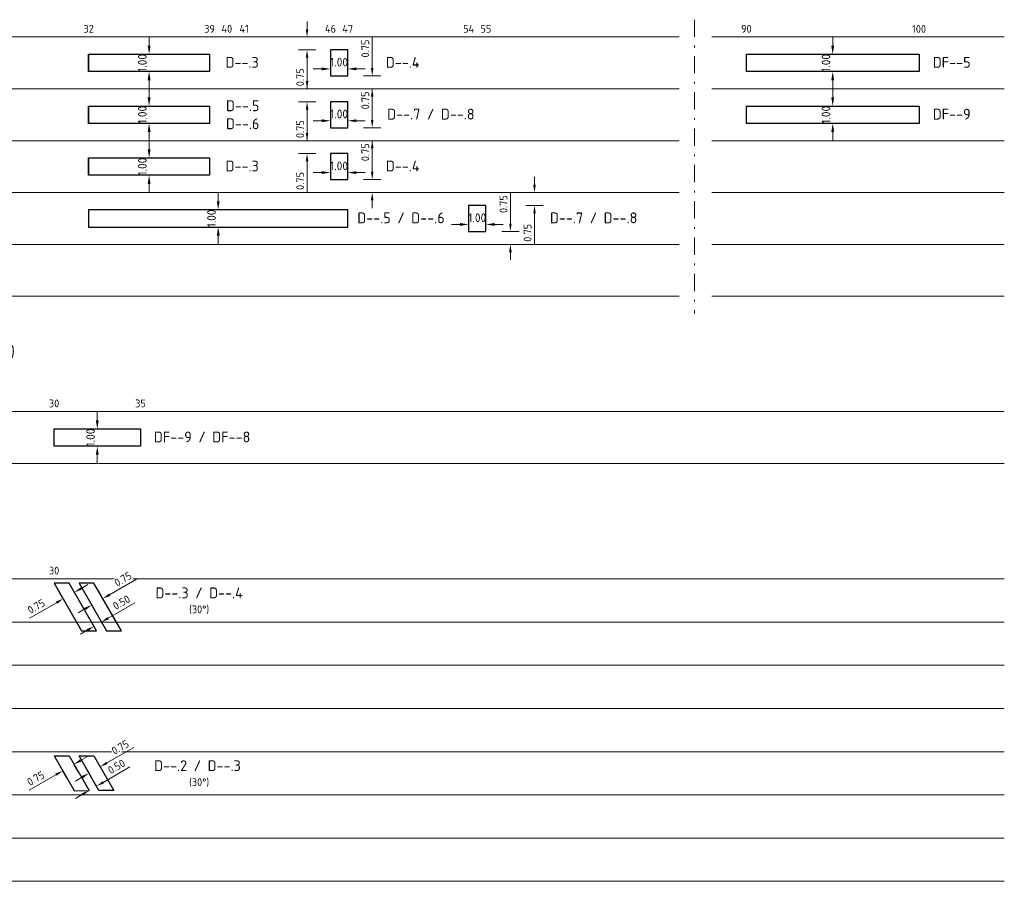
# Model space of a CAD drawing. Header units: metres. Extents: x 196669 to 197699, y 355514 to 356669.
# Tile 19 of 20: x 197642 to 197699, y 355709 to 355759. Entities that reach past the tile are written whole.
import ezdxf

# ---------------------------------------------------------------- set-up
doc = ezdxf.new("R2010")
doc.units = ezdxf.units.M
doc.linetypes.add('DASHDOT', pattern=[1, 0.5, -0.25, 0, -0.25])
doc.layers.get('Defpoints').update_dxf_attribs({"color": 151})
for name, color, linetype, lineweight in [('N-WE-VW-M', 7, 'Continuous', 18), ('N-WE-VW-VRI-DETECTIETABEL-G', 7, 'Continuous', 18), ('N-WE-VW-VRI_DETECTIELUS-G', 3, 'Continuous', 30), ('X-XX-AL-AANPIJLING-T25', 7, 'Continuous', 25), ('X-XX-AL-T18', 7, 'Continuous', 13)]:
    doc.layers.add(name, color=color, linetype=linetype, lineweight=lineweight)
doc.styles.add('NLCS-ISO-M200-T25', font='NLCS-ISO.ttf', dxfattribs={"height": 0.5})
doc.styles.add('NLCS-ISO-M250-T18', font='NLCS-ISO.ttf', dxfattribs={"height": 0.45})
doc.styles.add('NLCS-ISO-M250-T25', font='NLCS-ISO.ttf', dxfattribs={"height": 0.625})
doc.dimstyles.new('NLCS-M200-T25-PIJL_L2_H1', dxfattribs={"dimscale": 0.2, "dimtxt": 2.5, "dimasz": 2.5, "dimexe": 2, "dimexo": 2, "dimgap": 0.7, "dimtad": 1, "dimzin": 0, "dimdsep": 46, "dimtxsty": 'NLCS-ISO-M200-T25', "dimcen": 0, "dimdle": 2, "dimclrd": 256, "dimclre": 256, "dimclrt": 256, "dimadec": 1, "dimazin": 0, "dimtfac": 1, "dimtdec": 3, "dimtofl": 0, "dimtmove": 0, "dimatfit": 3, "dimfxl": 2, "dimfxlon": 1, "dimtfillclr": 256, "dimtolj": 1, "dimtzin": 0, "dimlwd": -1, "dimlwe": -1, "dimarcsym": 0})
doc.dimstyles.new('NLCS-M250-T18-PIJL_L2_H1', dxfattribs={"dimscale": 0.25, "dimtxt": 2.5, "dimasz": 1.8, "dimexe": 2, "dimexo": 2, "dimgap": 0.7, "dimtad": 1, "dimzin": 0, "dimdsep": 46, "dimtxsty": 'NLCS-ISO-M250-T18', "dimcen": 0, "dimdle": 2, "dimclrd": 256, "dimclre": 256, "dimclrt": 256, "dimadec": 1, "dimazin": 0, "dimtfac": 1, "dimtdec": 3, "dimtofl": 0, "dimtmove": 0, "dimatfit": 3, "dimfxl": 2, "dimfxlon": 1, "dimtfillclr": 256, "dimtolj": 1, "dimtzin": 0, "dimlwd": -1, "dimlwe": -1, "dimarcsym": 0})

# ---------------------------------------------------------------- blocks, each defined once
blk = doc.blocks.new('*D1045')
at = {"layer": 'Defpoints', "color": 0, "transparency": 16777216}
for p in [(197649.463, 355756.818), (197649.481, 355756.818), (197649.481, 355755.818)]:
    blk.add_point(p, dxfattribs=at)
at = {"layer": 'N-WE-VW-M', "transparency": 16777216}
for p, q in [((197649.463, 355757.318), (197649.463, 355757.818)), ((197649.463, 355756.818), (197649.063, 355756.818)), ((197649.463, 355755.818), (197649.063, 355755.818)), ((197649.463, 355755.318), (197649.463, 355754.818))]:
    blk.add_line(p, q, dxfattribs=at)
for points in [[(197649.38, 355757.318), (197649.547, 355757.318), (197649.463, 355756.818)], [(197649.38, 355755.318), (197649.547, 355755.318), (197649.463, 355755.818)]]:
    blk.add_solid(points, dxfattribs=at)
at = {"layer": 'N-WE-VW-M', "transparency": 16777216, "insert": (197649.073, 355756.318), "char_height": 0.5, "attachment_point": 5, "rotation": 90, "style": 'NLCS-ISO-M200-T25'}
blk.add_mtext('\\A1;1.00', dxfattribs=at)
blk = doc.blocks.new('*D1025')
at = {"layer": 'Defpoints', "color": 0, "transparency": 16777216}
for p in [(197663.419, 355755.568), (197662.38, 355754.818), (197663.419, 355754.818)]:
    blk.add_point(p, dxfattribs=at)
at = {"layer": 'N-WE-VW-M', "transparency": 16777216}
for p, q in [((197662.38, 355756.018), (197662.38, 355757.819)), ((197662.88, 355755.568), (197661.88, 355755.568)), ((197662.88, 355754.818), (197661.88, 355754.818)), ((197662.38, 355754.368), (197662.38, 355753.918))]:
    blk.add_line(p, q, dxfattribs=at)
for points in [[(197662.305, 355756.018), (197662.455, 355756.018), (197662.38, 355755.568)], [(197662.305, 355754.368), (197662.455, 355754.368), (197662.38, 355754.818)]]:
    blk.add_solid(points, dxfattribs=at)
at = {"layer": 'N-WE-VW-M', "transparency": 16777216, "insert": (197661.98, 355757.149), "char_height": 0.45, "attachment_point": 5, "rotation": 90, "style": 'NLCS-ISO-M250-T18'}
blk.add_mtext('\\A1;0.75', dxfattribs=at)
blk = doc.blocks.new('*D1026')
at = {"layer": 'Defpoints', "color": 0, "transparency": 16777216}
for p in [(197657.57, 355757.818), (197658.609, 355757.818), (197657.57, 355757.068)]:
    blk.add_point(p, dxfattribs=at)
at = {"layer": 'N-WE-VW-M', "transparency": 16777216}
for p, q in [((197658.609, 355758.268), (197658.609, 355758.718)), ((197658.109, 355757.818), (197659.109, 355757.818)), ((197658.109, 355757.068), (197659.109, 355757.068)), ((197658.609, 355756.618), (197658.609, 355754.817))]:
    blk.add_line(p, q, dxfattribs=at)
for points in [[(197658.534, 355758.268), (197658.684, 355758.268), (197658.609, 355757.818)], [(197658.534, 355756.618), (197658.684, 355756.618), (197658.609, 355757.068)]]:
    blk.add_solid(points, dxfattribs=at)
at = {"layer": 'N-WE-VW-M', "transparency": 16777216, "insert": (197658.209, 355755.487), "char_height": 0.45, "attachment_point": 5, "rotation": 90, "style": 'NLCS-ISO-M250-T18'}
blk.add_mtext('\\A1;0.75', dxfattribs=at)
blk = doc.blocks.new('*D1038')
at = {"layer": 'Defpoints', "color": 0, "transparency": 16777216}
for p in [(197659.963, 355755.954), (197660.963, 355755.972), (197660.963, 355755.954)]:
    blk.add_point(p, dxfattribs=at)
at = {"layer": 'N-WE-VW-M', "transparency": 16777216}
for p, q in [((197659.963, 355755.972), (197659.963, 355756.372)), ((197660.963, 355755.972), (197660.963, 355756.372)), ((197659.463, 355755.972), (197658.963, 355755.972)), ((197661.463, 355755.972), (197661.963, 355755.972))]:
    blk.add_line(p, q, dxfattribs=at)
for points in [[(197659.463, 355756.055), (197659.463, 355755.888), (197659.963, 355755.972)], [(197661.463, 355756.055), (197661.463, 355755.888), (197660.963, 355755.972)]]:
    blk.add_solid(points, dxfattribs=at)
at = {"layer": 'N-WE-VW-M', "transparency": 16777216, "insert": (197660.463, 355756.362), "char_height": 0.5, "attachment_point": 5, "style": 'NLCS-ISO-M200-T25'}
blk.add_mtext('\\A1;1.00', dxfattribs=at)
blk = doc.blocks.new('*D1042')
at = {"layer": 'Defpoints', "color": 0, "transparency": 16777216}
for p in [(197644.487, 355725.31), (197645.623, 355724.842), (197644.974, 355724.467)]:
    blk.add_point(p, dxfattribs=at)
at = {"layer": 'N-WE-VW-M', "transparency": 16777216}
for p, q in [((197645.373, 355725.275), (197644.887, 355726.118)), ((197645.527, 355725.91), (197645.916, 355726.135)), ((197644.724, 355724.9), (197644.237, 355725.743)), ((197644.098, 355725.085), (197642.547, 355724.19))]:
    blk.add_line(p, q, dxfattribs=at)
for points in [[(197645.489, 355725.975), (197645.564, 355725.845), (197645.137, 355725.685)], [(197644.06, 355725.15), (197644.135, 355725.02), (197644.487, 355725.31)]]:
    blk.add_solid(points, dxfattribs=at)
at = {"layer": 'N-WE-VW-M', "transparency": 16777216, "insert": (197642.928, 355724.871), "char_height": 0.45, "attachment_point": 5, "rotation": 30, "style": 'NLCS-ISO-M250-T18', "bg_fill": 3, "box_fill_scale": 1.1, "bg_fill_color": 256, "bg_fill_true_color": 13158600, "bg_fill_transparency": 0}
blk.add_mtext('\\A1;0.75', dxfattribs=at)
blk = doc.blocks.new('*D1032')
at = {"layer": 'Defpoints', "color": 0, "transparency": 16777216}
for p in [(197646.273, 355723.717), (197646.706, 355723.967), (197646.706, 355723.967)]:
    blk.add_point(p, dxfattribs=at)
at = {"layer": 'N-WE-VW-M', "transparency": 16777216}
for p, q in [((197647.095, 355724.192), (197648.645, 355725.087)), ((197646.273, 355723.717), (197646.023, 355724.15)), ((197646.706, 355723.967), (197646.456, 355724.4)), ((197645.883, 355723.492), (197645.493, 355723.267))]:
    blk.add_line(p, q, dxfattribs=at)
for points in [[(197647.058, 355724.257), (197647.133, 355724.128), (197646.706, 355723.967)], [(197645.845, 355723.557), (197645.92, 355723.428), (197646.273, 355723.717)]]:
    blk.add_solid(points, dxfattribs=at)
at = {"layer": 'N-WE-VW-M', "transparency": 16777216, "insert": (197647.865, 355725.099), "char_height": 0.45, "attachment_point": 5, "rotation": 30, "style": 'NLCS-ISO-M250-T18', "bg_fill": 3, "box_fill_scale": 1.1, "bg_fill_color": 256, "bg_fill_true_color": 13158600, "bg_fill_transparency": 0}
blk.add_mtext('\\A1;0.50', dxfattribs=at)
blk = doc.blocks.new('*D1033')
at = {"layer": 'Defpoints', "color": 0, "transparency": 16777216}
for p in [(197646.789, 355725.323), (197646.789, 355725.323), (197646.139, 355724.948)]:
    blk.add_point(p, dxfattribs=at)
at = {"layer": 'N-WE-VW-M', "transparency": 16777216}
for p, q in [((197647.179, 355725.548), (197648.729, 355726.443)), ((197646.789, 355725.323), (197647.039, 355724.89)), ((197645.75, 355724.723), (197645.36, 355724.498)), ((197646.139, 355724.948), (197646.389, 355724.515))]:
    blk.add_line(p, q, dxfattribs=at)
for points in [[(197647.141, 355725.613), (197647.216, 355725.483), (197646.789, 355725.323)], [(197645.712, 355724.788), (197645.787, 355724.658), (197646.139, 355724.948)]]:
    blk.add_solid(points, dxfattribs=at)
at = {"layer": 'N-WE-VW-M', "transparency": 16777216, "insert": (197647.949, 355726.454), "char_height": 0.45, "attachment_point": 5, "rotation": 30, "style": 'NLCS-ISO-M250-T18', "bg_fill": 3, "box_fill_scale": 1.1, "bg_fill_color": 256, "bg_fill_true_color": 13158600, "bg_fill_transparency": 0}
blk.add_mtext('\\A1;0.75', dxfattribs=at)
blk = doc.blocks.new('*D1056')
at = {"layer": 'Defpoints', "color": 0, "transparency": 16777216}
for p in [(197649.463, 355753.818), (197649.481, 355753.818), (197649.481, 355752.818)]:
    blk.add_point(p, dxfattribs=at)
at = {"layer": 'N-WE-VW-M', "transparency": 16777216}
for p, q in [((197649.463, 355754.318), (197649.463, 355754.818)), ((197649.463, 355753.818), (197649.063, 355753.818)), ((197649.463, 355752.818), (197649.063, 355752.818)), ((197649.463, 355752.318), (197649.463, 355751.818))]:
    blk.add_line(p, q, dxfattribs=at)
for points in [[(197649.38, 355754.318), (197649.547, 355754.318), (197649.463, 355753.818)], [(197649.38, 355752.318), (197649.547, 355752.318), (197649.463, 355752.818)]]:
    blk.add_solid(points, dxfattribs=at)
at = {"layer": 'N-WE-VW-M', "transparency": 16777216, "insert": (197649.073, 355753.318), "char_height": 0.5, "attachment_point": 5, "rotation": 90, "style": 'NLCS-ISO-M200-T25'}
blk.add_mtext('\\A1;1.00', dxfattribs=at)
blk = doc.blocks.new('*D1054')
at = {"layer": 'Defpoints', "color": 0, "transparency": 16777216}
for p in [(197663.419, 355752.568), (197662.38, 355751.818), (197663.419, 355751.818)]:
    blk.add_point(p, dxfattribs=at)
at = {"layer": 'N-WE-VW-M', "transparency": 16777216}
for p, q in [((197662.38, 355753.018), (197662.38, 355754.819)), ((197662.88, 355752.568), (197661.88, 355752.568)), ((197662.88, 355751.818), (197661.88, 355751.818)), ((197662.38, 355751.368), (197662.38, 355750.918))]:
    blk.add_line(p, q, dxfattribs=at)
for points in [[(197662.305, 355753.018), (197662.455, 355753.018), (197662.38, 355752.568)], [(197662.305, 355751.368), (197662.455, 355751.368), (197662.38, 355751.818)]]:
    blk.add_solid(points, dxfattribs=at)
at = {"layer": 'N-WE-VW-M', "transparency": 16777216, "insert": (197661.98, 355754.149), "char_height": 0.45, "attachment_point": 5, "rotation": 90, "style": 'NLCS-ISO-M250-T18'}
blk.add_mtext('\\A1;0.75', dxfattribs=at)
blk = doc.blocks.new('*D1055')
at = {"layer": 'Defpoints', "color": 0, "transparency": 16777216}
for p in [(197657.57, 355754.818), (197658.609, 355754.818), (197657.57, 355754.068)]:
    blk.add_point(p, dxfattribs=at)
at = {"layer": 'N-WE-VW-M', "transparency": 16777216}
for p, q in [((197658.609, 355755.268), (197658.609, 355755.718)), ((197658.109, 355754.818), (197659.109, 355754.818)), ((197658.109, 355754.068), (197659.109, 355754.068)), ((197658.609, 355753.618), (197658.609, 355751.817))]:
    blk.add_line(p, q, dxfattribs=at)
for points in [[(197658.534, 355755.268), (197658.684, 355755.268), (197658.609, 355754.818)], [(197658.534, 355753.618), (197658.684, 355753.618), (197658.609, 355754.068)]]:
    blk.add_solid(points, dxfattribs=at)
at = {"layer": 'N-WE-VW-M', "transparency": 16777216, "insert": (197658.209, 355752.487), "char_height": 0.45, "attachment_point": 5, "rotation": 90, "style": 'NLCS-ISO-M250-T18'}
blk.add_mtext('\\A1;0.75', dxfattribs=at)
blk = doc.blocks.new('*D1057')
at = {"layer": 'Defpoints', "color": 0, "transparency": 16777216}
for p in [(197659.963, 355752.954), (197660.963, 355752.972), (197660.963, 355752.954)]:
    blk.add_point(p, dxfattribs=at)
at = {"layer": 'N-WE-VW-M', "transparency": 16777216}
for p, q in [((197659.963, 355752.972), (197659.963, 355753.372)), ((197660.963, 355752.972), (197660.963, 355753.372)), ((197659.463, 355752.972), (197658.963, 355752.972)), ((197661.463, 355752.972), (197661.963, 355752.972))]:
    blk.add_line(p, q, dxfattribs=at)
for points in [[(197659.463, 355753.055), (197659.463, 355752.888), (197659.963, 355752.972)], [(197661.463, 355753.055), (197661.463, 355752.888), (197660.963, 355752.972)]]:
    blk.add_solid(points, dxfattribs=at)
at = {"layer": 'N-WE-VW-M', "transparency": 16777216, "insert": (197660.463, 355753.362), "char_height": 0.5, "attachment_point": 5, "style": 'NLCS-ISO-M200-T25'}
blk.add_mtext('\\A1;1.00', dxfattribs=at)
blk = doc.blocks.new('*D1060')
at = {"layer": 'Defpoints', "color": 0, "transparency": 16777216}
for p in [(197653.463, 355747.818), (197653.465, 355747.818), (197653.463, 355746.818)]:
    blk.add_point(p, dxfattribs=at)
at = {"layer": 'N-WE-VW-M', "transparency": 16777216}
for p, q in [((197653.465, 355748.318), (197653.465, 355748.818)), ((197653.465, 355747.818), (197653.865, 355747.818)), ((197653.465, 355746.818), (197653.865, 355746.818)), ((197653.465, 355746.318), (197653.465, 355745.818))]:
    blk.add_line(p, q, dxfattribs=at)
for points in [[(197653.382, 355748.318), (197653.548, 355748.318), (197653.465, 355747.818)], [(197653.382, 355746.318), (197653.548, 355746.318), (197653.465, 355746.818)]]:
    blk.add_solid(points, dxfattribs=at)
at = {"layer": 'N-WE-VW-M', "transparency": 16777216, "insert": (197653.075, 355747.318), "char_height": 0.5, "attachment_point": 5, "rotation": 90, "style": 'NLCS-ISO-M200-T25'}
blk.add_mtext('\\A1;1.00', dxfattribs=at)
blk = doc.blocks.new('*D1061')
at = {"layer": 'Defpoints', "color": 0, "transparency": 16777216}
for p in [(197671.419, 355746.568), (197670.38, 355745.818), (197671.419, 355745.818)]:
    blk.add_point(p, dxfattribs=at)
at = {"layer": 'N-WE-VW-M', "transparency": 16777216}
for p, q in [((197670.38, 355747.018), (197670.38, 355748.819)), ((197670.88, 355746.568), (197669.88, 355746.568)), ((197670.88, 355745.818), (197669.88, 355745.818)), ((197670.38, 355745.368), (197670.38, 355744.918))]:
    blk.add_line(p, q, dxfattribs=at)
for points in [[(197670.305, 355747.018), (197670.455, 355747.018), (197670.38, 355746.568)], [(197670.305, 355745.368), (197670.455, 355745.368), (197670.38, 355745.818)]]:
    blk.add_solid(points, dxfattribs=at)
at = {"layer": 'N-WE-VW-M', "transparency": 16777216, "insert": (197669.98, 355748.149), "char_height": 0.45, "attachment_point": 5, "rotation": 90, "style": 'NLCS-ISO-M250-T18'}
blk.add_mtext('\\A1;0.75', dxfattribs=at)
blk = doc.blocks.new('*D1062')
at = {"layer": 'Defpoints', "color": 0, "transparency": 16777216}
for p in [(197670.738, 355748.818), (197671.777, 355748.818), (197670.738, 355748.068)]:
    blk.add_point(p, dxfattribs=at)
at = {"layer": 'N-WE-VW-M', "transparency": 16777216}
for p, q in [((197671.777, 355749.268), (197671.777, 355749.718)), ((197671.277, 355748.818), (197672.277, 355748.818)), ((197671.277, 355748.068), (197672.277, 355748.068)), ((197671.777, 355747.618), (197671.777, 355745.817))]:
    blk.add_line(p, q, dxfattribs=at)
for points in [[(197671.702, 355749.268), (197671.852, 355749.268), (197671.777, 355748.818)], [(197671.702, 355747.618), (197671.852, 355747.618), (197671.777, 355748.068)]]:
    blk.add_solid(points, dxfattribs=at)
at = {"layer": 'N-WE-VW-M', "transparency": 16777216, "insert": (197671.377, 355746.487), "char_height": 0.45, "attachment_point": 5, "rotation": 90, "style": 'NLCS-ISO-M250-T18'}
blk.add_mtext('\\A1;0.75', dxfattribs=at)
blk = doc.blocks.new('*D1065')
at = {"layer": 'Defpoints', "color": 0, "transparency": 16777216}
for p in [(197667.963, 355746.954), (197668.963, 355746.972), (197668.963, 355746.954)]:
    blk.add_point(p, dxfattribs=at)
at = {"layer": 'N-WE-VW-M', "transparency": 16777216}
for p, q in [((197667.463, 355746.972), (197666.963, 355746.972)), ((197667.963, 355746.972), (197667.963, 355747.372)), ((197668.963, 355746.972), (197668.963, 355747.372)), ((197669.463, 355746.972), (197669.963, 355746.972))]:
    blk.add_line(p, q, dxfattribs=at)
for points in [[(197667.463, 355747.055), (197667.463, 355746.888), (197667.963, 355746.972)], [(197669.463, 355747.055), (197669.463, 355746.888), (197668.963, 355746.972)]]:
    blk.add_solid(points, dxfattribs=at)
at = {"layer": 'N-WE-VW-M', "transparency": 16777216, "insert": (197668.463, 355747.362), "char_height": 0.5, "attachment_point": 5, "style": 'NLCS-ISO-M200-T25'}
blk.add_mtext('\\A1;1.00', dxfattribs=at)
blk = doc.blocks.new('*D1074')
at = {"layer": 'Defpoints', "color": 0, "transparency": 16777216}
for p in [(197644.323, 355715.594), (197644.972, 355715.969), (197644.459, 355715.358)]:
    blk.add_point(p, dxfattribs=at)
at = {"layer": 'N-WE-VW-M', "transparency": 16777216}
for p, q in [((197645.499, 355715.958), (197645.888, 355716.183)), ((197645.109, 355715.733), (197645.359, 355715.3)), ((197644.07, 355715.133), (197642.519, 355714.238)), ((197644.459, 355715.358), (197644.709, 355714.925))]:
    blk.add_line(p, q, dxfattribs=at)
for points in [[(197645.461, 355716.023), (197645.536, 355715.893), (197645.109, 355715.733)], [(197644.032, 355715.198), (197644.107, 355715.068), (197644.459, 355715.358)]]:
    blk.add_solid(points, dxfattribs=at)
at = {"layer": 'N-WE-VW-M', "transparency": 16777216, "insert": (197642.9, 355714.92), "char_height": 0.45, "attachment_point": 5, "rotation": 30, "style": 'NLCS-ISO-M250-T18'}
blk.add_mtext('\\A1;0.75', dxfattribs=at)
blk = doc.blocks.new('*D1248')
at = {"layer": 'Defpoints', "color": 0, "transparency": 16777216}
for p in [(197689.041, 355756.818), (197689.058, 355756.818), (197689.058, 355755.818)]:
    blk.add_point(p, dxfattribs=at)
at = {"layer": 'N-WE-VW-M', "transparency": 16777216}
for p, q in [((197689.041, 355757.318), (197689.041, 355757.818)), ((197689.041, 355756.818), (197688.641, 355756.818)), ((197689.041, 355755.818), (197688.641, 355755.818)), ((197689.041, 355755.318), (197689.041, 355754.818))]:
    blk.add_line(p, q, dxfattribs=at)
for points in [[(197688.957, 355757.318), (197689.124, 355757.318), (197689.041, 355756.818)], [(197688.957, 355755.318), (197689.124, 355755.318), (197689.041, 355755.818)]]:
    blk.add_solid(points, dxfattribs=at)
at = {"layer": 'N-WE-VW-M', "transparency": 16777216, "insert": (197688.651, 355756.318), "char_height": 0.5, "attachment_point": 5, "rotation": 90, "style": 'NLCS-ISO-M200-T25'}
blk.add_mtext('\\A1;1.00', dxfattribs=at)
blk = doc.blocks.new('*D1249')
at = {"layer": 'Defpoints', "color": 0, "transparency": 16777216}
for p in [(197689.041, 355753.818), (197689.058, 355753.818), (197689.058, 355752.818)]:
    blk.add_point(p, dxfattribs=at)
at = {"layer": 'N-WE-VW-M', "transparency": 16777216}
for p, q in [((197689.041, 355754.318), (197689.041, 355754.818)), ((197689.041, 355753.818), (197688.641, 355753.818)), ((197689.041, 355752.818), (197688.641, 355752.818)), ((197689.041, 355752.318), (197689.041, 355751.818))]:
    blk.add_line(p, q, dxfattribs=at)
for points in [[(197688.957, 355754.318), (197689.124, 355754.318), (197689.041, 355753.818)], [(197688.957, 355752.318), (197689.124, 355752.318), (197689.041, 355752.818)]]:
    blk.add_solid(points, dxfattribs=at)
at = {"layer": 'N-WE-VW-M', "transparency": 16777216, "insert": (197688.651, 355753.318), "char_height": 0.5, "attachment_point": 5, "rotation": 90, "style": 'NLCS-ISO-M200-T25'}
blk.add_mtext('\\A1;1.00', dxfattribs=at)
blk = doc.blocks.new('*D1256')
at = {"layer": 'Defpoints', "color": 0, "transparency": 16777216}
for p in [(197649.463, 355750.818), (197649.481, 355750.818), (197649.481, 355749.818)]:
    blk.add_point(p, dxfattribs=at)
at = {"layer": 'N-WE-VW-M', "transparency": 16777216}
for p, q in [((197649.463, 355751.318), (197649.463, 355751.818)), ((197649.463, 355750.818), (197649.063, 355750.818)), ((197649.463, 355749.818), (197649.063, 355749.818)), ((197649.463, 355749.318), (197649.463, 355748.818))]:
    blk.add_line(p, q, dxfattribs=at)
for points in [[(197649.38, 355751.318), (197649.547, 355751.318), (197649.463, 355750.818)], [(197649.38, 355749.318), (197649.547, 355749.318), (197649.463, 355749.818)]]:
    blk.add_solid(points, dxfattribs=at)
at = {"layer": 'N-WE-VW-M', "transparency": 16777216, "insert": (197649.073, 355750.318), "char_height": 0.5, "attachment_point": 5, "rotation": 90, "style": 'NLCS-ISO-M200-T25'}
blk.add_mtext('\\A1;1.00', dxfattribs=at)
blk = doc.blocks.new('*D1252')
at = {"layer": 'Defpoints', "color": 0, "transparency": 16777216}
for p in [(197663.419, 355749.568), (197662.38, 355748.818), (197663.419, 355748.818)]:
    blk.add_point(p, dxfattribs=at)
at = {"layer": 'N-WE-VW-M', "transparency": 16777216}
for p, q in [((197662.38, 355750.018), (197662.38, 355751.819)), ((197662.88, 355749.568), (197661.88, 355749.568)), ((197662.88, 355748.818), (197661.88, 355748.818)), ((197662.38, 355748.368), (197662.38, 355747.918))]:
    blk.add_line(p, q, dxfattribs=at)
for points in [[(197662.305, 355750.018), (197662.455, 355750.018), (197662.38, 355749.568)], [(197662.305, 355748.368), (197662.455, 355748.368), (197662.38, 355748.818)]]:
    blk.add_solid(points, dxfattribs=at)
at = {"layer": 'N-WE-VW-M', "transparency": 16777216, "insert": (197661.98, 355751.149), "char_height": 0.45, "attachment_point": 5, "rotation": 90, "style": 'NLCS-ISO-M250-T18'}
blk.add_mtext('\\A1;0.75', dxfattribs=at)
blk = doc.blocks.new('*D1253')
at = {"layer": 'Defpoints', "color": 0, "transparency": 16777216}
for p in [(197657.57, 355751.818), (197658.609, 355751.818), (197657.57, 355751.068)]:
    blk.add_point(p, dxfattribs=at)
at = {"layer": 'N-WE-VW-M', "transparency": 16777216}
for p, q in [((197658.609, 355752.268), (197658.609, 355752.718)), ((197658.109, 355751.818), (197659.109, 355751.818)), ((197658.109, 355751.068), (197659.109, 355751.068)), ((197658.609, 355750.618), (197658.609, 355748.817))]:
    blk.add_line(p, q, dxfattribs=at)
for points in [[(197658.534, 355752.268), (197658.684, 355752.268), (197658.609, 355751.818)], [(197658.534, 355750.618), (197658.684, 355750.618), (197658.609, 355751.068)]]:
    blk.add_solid(points, dxfattribs=at)
at = {"layer": 'N-WE-VW-M', "transparency": 16777216, "insert": (197658.209, 355749.487), "char_height": 0.45, "attachment_point": 5, "rotation": 90, "style": 'NLCS-ISO-M250-T18'}
blk.add_mtext('\\A1;0.75', dxfattribs=at)
blk = doc.blocks.new('*D1257')
at = {"layer": 'Defpoints', "color": 0, "transparency": 16777216}
for p in [(197659.963, 355749.954), (197660.963, 355749.972), (197660.963, 355749.954)]:
    blk.add_point(p, dxfattribs=at)
at = {"layer": 'N-WE-VW-M', "transparency": 16777216}
for p, q in [((197659.963, 355749.972), (197659.963, 355750.372)), ((197660.963, 355749.972), (197660.963, 355750.372)), ((197659.463, 355749.972), (197658.963, 355749.972)), ((197661.463, 355749.972), (197661.963, 355749.972))]:
    blk.add_line(p, q, dxfattribs=at)
for points in [[(197659.463, 355750.055), (197659.463, 355749.888), (197659.963, 355749.972)], [(197661.463, 355750.055), (197661.463, 355749.888), (197660.963, 355749.972)]]:
    blk.add_solid(points, dxfattribs=at)
at = {"layer": 'N-WE-VW-M', "transparency": 16777216, "insert": (197660.463, 355750.362), "char_height": 0.5, "attachment_point": 5, "style": 'NLCS-ISO-M200-T25'}
blk.add_mtext('\\A1;1.00', dxfattribs=at)
blk = doc.blocks.new('*D1261')
at = {"layer": 'Defpoints', "color": 0, "transparency": 16777216}
for p in [(197646.463, 355735.143), (197646.481, 355735.143), (197646.481, 355734.143)]:
    blk.add_point(p, dxfattribs=at)
at = {"layer": 'N-WE-VW-M', "transparency": 16777216}
for p, q in [((197646.463, 355735.643), (197646.463, 355736.143)), ((197646.463, 355735.143), (197646.063, 355735.143)), ((197646.463, 355734.143), (197646.063, 355734.143)), ((197646.463, 355733.643), (197646.463, 355733.143))]:
    blk.add_line(p, q, dxfattribs=at)
for points in [[(197646.38, 355735.643), (197646.547, 355735.643), (197646.463, 355735.143)], [(197646.38, 355733.643), (197646.547, 355733.643), (197646.463, 355734.143)]]:
    blk.add_solid(points, dxfattribs=at)
at = {"layer": 'N-WE-VW-M', "transparency": 16777216, "insert": (197646.073, 355734.643), "char_height": 0.5, "attachment_point": 5, "rotation": 90, "style": 'NLCS-ISO-M200-T25'}
blk.add_mtext('\\A1;1.00', dxfattribs=at)
blk = doc.blocks.new('*D1270')
at = {"layer": 'Defpoints', "color": 0, "transparency": 16777216}
for p in [(197646.417, 355714.467), (197646.417, 355714.467), (197645.984, 355714.217)]:
    blk.add_point(p, dxfattribs=at)
at = {"layer": 'N-WE-VW-M', "transparency": 16777216}
for p, q in [((197646.807, 355714.692), (197648.357, 355715.587)), ((197645.984, 355714.217), (197645.734, 355714.651)), ((197646.417, 355714.467), (197646.167, 355714.901)), ((197645.594, 355713.992), (197645.204, 355713.767))]:
    blk.add_line(p, q, dxfattribs=at)
for points in [[(197646.769, 355714.757), (197646.844, 355714.628), (197646.417, 355714.467)], [(197645.557, 355714.057), (197645.632, 355713.928), (197645.984, 355714.217)]]:
    blk.add_solid(points, dxfattribs=at)
at = {"layer": 'N-WE-VW-M', "transparency": 16777216, "insert": (197647.577, 355715.599), "char_height": 0.45, "attachment_point": 5, "rotation": 30, "style": 'NLCS-ISO-M250-T18', "bg_fill": 3, "box_fill_scale": 1.1, "bg_fill_color": 256, "bg_fill_true_color": 13158600, "bg_fill_transparency": 0}
blk.add_mtext('\\A1;0.50', dxfattribs=at)
blk = doc.blocks.new('*D1271')
at = {"layer": 'Defpoints', "color": 0, "transparency": 16777216}
for p in [(197646.633, 355715.592), (197646.633, 355715.592), (197645.984, 355715.217)]:
    blk.add_point(p, dxfattribs=at)
at = {"layer": 'N-WE-VW-M', "transparency": 16777216}
for p, q in [((197647.023, 355715.817), (197648.573, 355716.712)), ((197645.984, 355715.217), (197645.734, 355715.651)), ((197646.633, 355715.592), (197646.383, 355716.026)), ((197645.594, 355714.992), (197645.204, 355714.767))]:
    blk.add_line(p, q, dxfattribs=at)
for points in [[(197646.986, 355715.882), (197647.061, 355715.753), (197646.633, 355715.592)], [(197645.557, 355715.057), (197645.632, 355714.928), (197645.984, 355715.217)]]:
    blk.add_solid(points, dxfattribs=at)
at = {"layer": 'N-WE-VW-M', "transparency": 16777216, "insert": (197647.793, 355716.724), "char_height": 0.45, "attachment_point": 5, "rotation": 30, "style": 'NLCS-ISO-M250-T18', "bg_fill": 3, "box_fill_scale": 1.1, "bg_fill_color": 256, "bg_fill_true_color": 13158600, "bg_fill_transparency": 0}
blk.add_mtext('\\A1;0.75', dxfattribs=at)

msp = doc.modelspace()

# ---------------------------------------------------------------- linework, layer by layer
at = {"layer": 'N-WE-VW-VRI-DETECTIETABEL-G', "linetype": 'DASHDOT', "ltscale": 2}
msp.add_line((197681.041, 355758.818), (197681.041, 355741.818), dxfattribs=at)
at = {"layer": 'N-WE-VW-VRI-DETECTIETABEL-G', "flags": 128}
for points in [[(197593.883, 355757.818), (197680.148, 355757.818)], [(197682.041, 355757.818), (197698.975, 355757.818)], [(197593.883, 355754.818), (197680.148, 355754.818)], [(197682.041, 355754.818), (197698.975, 355754.818)], [(197593.883, 355751.818), (197680.148, 355751.818)], [(197682.041, 355751.818), (197698.975, 355751.818)], [(197593.883, 355748.818), (197680.148, 355748.818)], [(197682.041, 355748.818), (197698.975, 355748.818)], [(197593.883, 355745.818), (197680.148, 355745.818)], [(197682.041, 355745.818), (197698.975, 355745.818)], [(197593.883, 355742.818), (197680.148, 355742.818)], [(197682.041, 355742.818), (197698.975, 355742.818)], [(197593.883, 355736.143), (197698.975, 355736.143)], [(197593.883, 355733.143), (197698.975, 355733.143)], [(197593.883, 355726.467), (197698.975, 355726.467)], [(197593.883, 355723.967), (197698.975, 355723.967)], [(197593.883, 355721.467), (197698.975, 355721.467)], [(197593.883, 355718.967), (197698.975, 355718.967)], [(197593.883, 355716.467), (197698.975, 355716.467)], [(197593.883, 355713.967), (197698.975, 355713.967)], [(197593.883, 355711.467), (197698.975, 355711.467)], [(197593.883, 355708.967), (197698.975, 355708.967)]]:
    msp.add_lwpolyline(points, dxfattribs=at)
at = {"layer": 'N-WE-VW-VRI_DETECTIELUS-G', "ltscale": 1000}
for p, q in [((197645.963, 355756.818), (197645.963, 355755.818)), ((197645.963, 355755.818), (197645.963, 355756.818)), ((197645.963, 355756.818), (197652.963, 355756.818)), ((197652.963, 355756.818), (197652.963, 355755.818)), ((197660.963, 355757.068), (197659.963, 355757.068)), ((197659.963, 355757.068), (197659.963, 355755.568)), ((197659.963, 355756.818), (197659.963, 355755.818)), ((197660.963, 355755.568), (197660.963, 355757.068)), ((197652.963, 355755.818), (197645.963, 355755.818)), ((197659.963, 355755.568), (197660.963, 355755.568)), ((197645.963, 355753.818), (197645.963, 355752.818)), ((197645.963, 355752.818), (197645.963, 355753.818)), ((197645.963, 355753.818), (197652.963, 355753.818)), ((197652.963, 355753.818), (197652.963, 355752.818)), ((197660.963, 355754.068), (197659.963, 355754.068)), ((197659.963, 355754.068), (197659.963, 355752.568)), ((197659.963, 355753.818), (197659.963, 355752.818)), ((197660.963, 355752.568), (197660.963, 355754.068)), ((197652.963, 355752.818), (197645.963, 355752.818)), ((197659.963, 355752.568), (197660.963, 355752.568)), ((197660.963, 355751.068), (197659.963, 355751.068)), ((197659.963, 355751.068), (197659.963, 355749.568)), ((197660.963, 355749.568), (197660.963, 355751.068)), ((197645.963, 355750.818), (197645.963, 355749.818)), ((197645.963, 355749.818), (197645.963, 355750.818)), ((197645.963, 355750.818), (197652.963, 355750.818)), ((197652.963, 355750.818), (197652.963, 355749.818)), ((197659.963, 355750.818), (197659.963, 355749.818)), ((197652.963, 355749.818), (197645.963, 355749.818)), ((197659.963, 355749.568), (197660.963, 355749.568)), ((197668.963, 355748.068), (197667.963, 355748.068)), ((197667.963, 355748.068), (197667.963, 355746.568)), ((197668.963, 355746.568), (197668.963, 355748.068)), ((197660.963, 355747.818), (197645.963, 355747.818)), ((197645.963, 355747.818), (197645.963, 355746.818)), ((197660.963, 355746.818), (197660.963, 355747.818)), ((197667.963, 355747.818), (197667.963, 355746.818)), ((197645.963, 355746.818), (197660.963, 355746.818)), ((197667.963, 355746.568), (197668.963, 355746.568)), ((197643.963, 355734.143), (197643.963, 355735.143)), ((197643.963, 355735.143), (197648.963, 355735.143)), ((197648.963, 355735.143), (197648.963, 355734.143)), ((197648.963, 355734.143), (197643.963, 355734.143)), ((197643.963, 355716.217), (197645.118, 355714.217)), ((197643.963, 355716.217), (197644.829, 355716.217)), ((197644.829, 355716.217), (197645.984, 355714.217)), ((197646.561, 355714.217), (197645.407, 355716.217)), ((197645.407, 355716.217), (197646.273, 355716.217)), ((197646.273, 355716.217), (197647.427, 355714.217)), ((197645.123, 355714.208), (197645.984, 355714.217)), ((197647.427, 355714.217), (197646.561, 355714.217))]:
    msp.add_line(p, q, dxfattribs=at)
at = {"layer": 'N-WE-VW-VRI_DETECTIELUS-G'}
for p, q in [((197684.041, 355755.818), (197684.041, 355756.818)), ((197684.041, 355756.818), (197694.041, 355756.818)), ((197694.041, 355756.818), (197694.041, 355755.818)), ((197694.041, 355755.818), (197684.041, 355755.818)), ((197684.041, 355752.818), (197684.041, 355753.818)), ((197684.041, 355753.818), (197694.041, 355753.818)), ((197694.041, 355753.818), (197694.041, 355752.818)), ((197694.041, 355752.818), (197684.041, 355752.818)), ((197643.963, 355726.217), (197645.551, 355723.467)), ((197644.829, 355726.217), (197643.963, 355726.217)), ((197646.417, 355723.467), (197644.829, 355726.217)), ((197645.407, 355726.217), (197646.994, 355723.467)), ((197646.273, 355726.217), (197645.407, 355726.217)), ((197647.86, 355723.467), (197646.273, 355726.217)), ((197645.551, 355723.467), (197646.417, 355723.467)), ((197646.994, 355723.467), (197647.86, 355723.467))]:
    msp.add_line(p, q, dxfattribs=at)

# ---------------------------------------------------------------- texts
at = {"layer": 'X-XX-AL-AANPIJLING-T25', "style": 'NLCS-ISO-M250-T25'}
msp.add_text('meetlijn (na stopstreep of stopstreep tegenovergestelde rijrichting)', height=0.625, rotation=0, dxfattribs=at).set_placement((197616.393, 355739.31))
at = {"layer": 'X-XX-AL-AANPIJLING-T25', "char_height": 0.625, "attachment_point": 1, "style": 'NLCS-ISO-M250-T25'}
for s, width, insert in [('\\pxqc;D--.3', 3.51475, (197653.096, 355756.665)), ('\\pxqc;D--.4', 3.51475, (197662.39, 355756.665)), ('\\pxqc;DF--5', 3.51475, (197694.174, 355756.665)), ('\\pxql;D--.5 D--.6', 3.51475, (197653.915, 355754.151)), ('\\pxqc;DF--9', 3.51475, (197694.174, 355753.665)), ('\\pxqc;D--.3', 3.51475, (197653.096, 355750.665)), ('\\pxqc;D--.4', 3.51475, (197662.39, 355750.665)), ('\\pxqc;D--.3 / D--.4\\P{\\H0.72x;(30°)}', 5.20842, (197649.757, 355725.967)), ('D--.2 / D--.3\\P\\pxqc;{\\H0.72x;(30°)}', 5.20842, (197649.757, 355715.967))]:
    msp.add_mtext_dynamic_manual_height_columns(s, width=width, gutter_width=2.25, heights=[0], dxfattribs=dict(at, insert=insert))
at = {"layer": 'X-XX-AL-AANPIJLING-T25', "char_height": 0.625, "attachment_point": 1, "rotation": 360, "style": 'NLCS-ISO-M250-T25'}
for s, width, insert in [('\\pxqc;D--.7 / D--.8', 5.54453, (197663.007, 355753.665)), ('\\pxqc;D--.5 / D--.6', 5.54453, (197661.275, 355747.665)), ('\\pxqc;D--.7 / D--.8', 5.54453, (197672.431, 355747.665)), ('\\pxqc;DF--9 / DF--8', 5.63125, (197649.718, 355734.989))]:
    msp.add_mtext_dynamic_manual_height_columns(s, width=width, gutter_width=2.25, heights=[0], dxfattribs=dict(at, insert=insert))
at = {"layer": 'X-XX-AL-T18', "char_height": 0.45, "width": 1.24987, "attachment_point": 8, "rotation": 0, "style": 'NLCS-ISO-M250-T18'}
for s, insert in [('\\pxqc;32', (197645.963, 355758.068)), ('\\pxqc;39', (197652.963, 355758.068)), ('\\pxqc;40', (197653.963, 355758.068)), ('\\pxqc;41', (197654.963, 355758.068)), ('\\pxqc;46', (197659.963, 355758.068)), ('\\pxqc;47', (197660.963, 355758.068)), ('54', (197667.963, 355758.068)), ('\\pxqc;55', (197668.963, 355758.068)), ('\\pxqc;90', (197684.041, 355758.068)), ('\\pxqc;100', (197694.041, 355758.059)), ('30', (197643.963, 355736.393)), ('35', (197648.963, 355736.393)), ('\\pxqc;30', (197643.963, 355726.717))]:
    msp.add_mtext(s, dxfattribs=dict(at, insert=insert))

# ---------------------------------------------------------------- dimensions: what is measured, and where the dimension line sits
at = {"layer": 'N-WE-VW-M'}
for base, p1, p2, angle, dimstyle, picture, middle, dimtype in [((197658.609, 355757.818), (197657.57, 355757.068), (197657.57, 355757.818), 90, 'NLCS-M250-T18-PIJL_L2_H1', '*D1026', (197658.609, 355755.487), 160), ((197649.463, 355756.818), (197649.481, 355755.818), (197649.481, 355756.818), 90, 'NLCS-M200-T25-PIJL_L2_H1', '*D1045', (197649.463, 355756.318), 161), ((197662.38, 355754.818), (197663.419, 355755.568), (197663.419, 355754.818), 270, 'NLCS-M250-T18-PIJL_L2_H1', '*D1025', (197662.38, 355757.149), 160), ((197689.041, 355756.818), (197689.058, 355755.818), (197689.058, 355756.818), 90, 'NLCS-M200-T25-PIJL_L2_H1', '*D1248', (197689.041, 355756.318), 161), ((197660.963, 355755.972), (197659.963, 355755.954), (197660.963, 355755.954), 0, 'NLCS-M200-T25-PIJL_L2_H1', '*D1038', (197660.463, 355755.972), 161), ((197658.609, 355754.818), (197657.57, 355754.068), (197657.57, 355754.818), 90, 'NLCS-M250-T18-PIJL_L2_H1', '*D1055', (197658.609, 355752.487), 160), ((197649.463, 355753.818), (197649.481, 355752.818), (197649.481, 355753.818), 90, 'NLCS-M200-T25-PIJL_L2_H1', '*D1056', (197649.463, 355753.318), 161), ((197662.38, 355751.818), (197663.419, 355752.568), (197663.419, 355751.818), 270, 'NLCS-M250-T18-PIJL_L2_H1', '*D1054', (197662.38, 355754.149), 160), ((197689.041, 355753.818), (197689.058, 355752.818), (197689.058, 355753.818), 90, 'NLCS-M200-T25-PIJL_L2_H1', '*D1249', (197689.041, 355753.318), 161), ((197660.963, 355752.972), (197659.963, 355752.954), (197660.963, 355752.954), 0, 'NLCS-M200-T25-PIJL_L2_H1', '*D1057', (197660.463, 355752.972), 161), ((197658.609, 355751.818), (197657.57, 355751.068), (197657.57, 355751.818), 90, 'NLCS-M250-T18-PIJL_L2_H1', '*D1253', (197658.609, 355749.487), 160), ((197649.463, 355750.818), (197649.481, 355749.818), (197649.481, 355750.818), 90, 'NLCS-M200-T25-PIJL_L2_H1', '*D1256', (197649.463, 355750.318), 161), ((197662.38, 355748.818), (197663.419, 355749.568), (197663.419, 355748.818), 270, 'NLCS-M250-T18-PIJL_L2_H1', '*D1252', (197662.38, 355751.149), 160), ((197660.963, 355749.972), (197659.963, 355749.954), (197660.963, 355749.954), 0, 'NLCS-M200-T25-PIJL_L2_H1', '*D1257', (197660.463, 355749.972), 161), ((197671.777, 355748.818), (197670.738, 355748.068), (197670.738, 355748.818), 90, 'NLCS-M250-T18-PIJL_L2_H1', '*D1062', (197671.777, 355746.487), 160), ((197653.465, 355747.818), (197653.463, 355746.818), (197653.463, 355747.818), 90, 'NLCS-M200-T25-PIJL_L2_H1', '*D1060', (197653.465, 355747.318), 161), ((197670.38, 355745.818), (197671.419, 355746.568), (197671.419, 355745.818), 270, 'NLCS-M250-T18-PIJL_L2_H1', '*D1061', (197670.38, 355748.149), 160), ((197668.963, 355746.972), (197667.963, 355746.954), (197668.963, 355746.954), 0, 'NLCS-M200-T25-PIJL_L2_H1', '*D1065', (197668.463, 355746.972), 161), ((197646.463, 355735.143), (197646.481, 355734.143), (197646.481, 355735.143), 90, 'NLCS-M200-T25-PIJL_L2_H1', '*D1261', (197646.463, 355734.643), 161), ((197644.459, 355715.358), (197644.972, 355715.969), (197644.323, 355715.594), 210, 'NLCS-M250-T18-PIJL_L2_H1', '*D1074', (197643.1, 355714.573), 161)]:
    dim = msp.add_linear_dim(base=base, p1=p1, p2=p2, angle=angle, dimstyle=dimstyle, dxfattribs=at)
    dim.commit()
    dim.dimension.update_dxf_attribs({"geometry": picture, "text_midpoint": middle, "dimtype": dimtype})

# ---------------------------------------------------------------- next in the draw order: dimensions: what is measured, and where the dimension line sits
for p1, p2, distance, picture, middle in [((197645.623, 355724.842), (197644.974, 355724.467), -0.972, '*D1042', (197642.928, 355724.871)), ((197645.984, 355714.217), (197646.417, 355714.467), 0, '*D1270', (197647.577, 355715.599))]:
    dim = msp.add_aligned_dim(p1=p1, p2=p2, distance=distance, dimstyle='NLCS-M250-T18-PIJL_L2_H1', override={"dimtfill": 1}, dxfattribs=at)
    dim.commit()
    dim.dimension.update_dxf_attribs({"geometry": picture, "text_midpoint": middle})

# ---------------------------------------------------------------- next in the draw order: dimensions: what is measured, and where the dimension line sits
for p1, p2, picture, middle in [((197646.273, 355723.717), (197646.706, 355723.967), '*D1032', (197647.865, 355725.099)), ((197645.984, 355715.217), (197646.633, 355715.592), '*D1271', (197647.793, 355716.724))]:
    dim = msp.add_aligned_dim(p1=p1, p2=p2, distance=0, dimstyle='NLCS-M250-T18-PIJL_L2_H1', override={"dimtfill": 1}, dxfattribs=at)
    dim.commit()
    dim.dimension.update_dxf_attribs({"geometry": picture, "text_midpoint": middle})

# ---------------------------------------------------------------- next in the draw order: dimensions: what is measured, and where the dimension line sits
dim = msp.add_aligned_dim(p1=(197646.139, 355724.948), p2=(197646.789, 355725.323), distance=0, dimstyle='NLCS-M250-T18-PIJL_L2_H1', override={"dimtfill": 1}, dxfattribs=at)
dim.commit()
dim.dimension.update_dxf_attribs({"geometry": '*D1033', "text_midpoint": (197647.949, 355726.454)})

doc.saveas('drawing.dxf')
